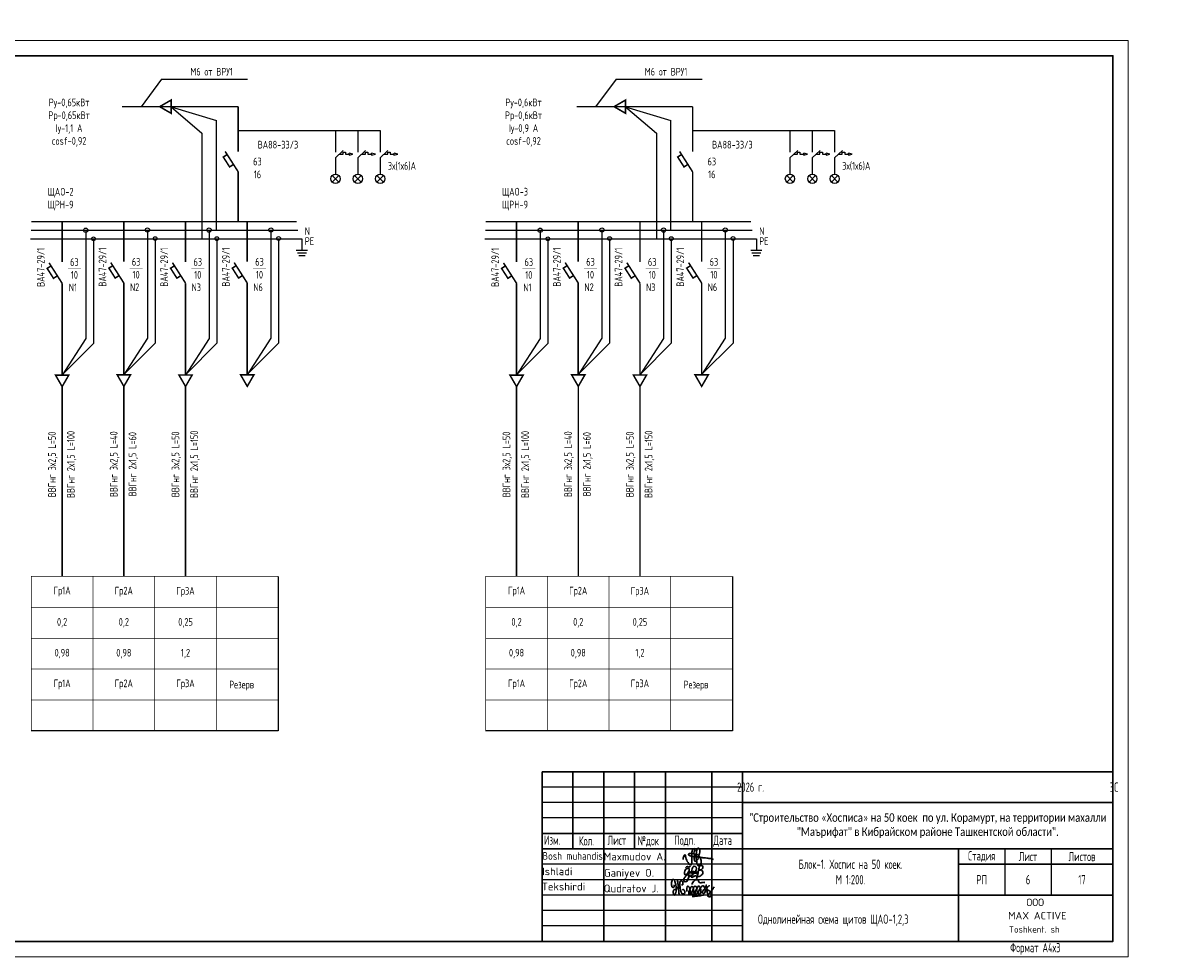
# Model space of a CAD drawing. Header units: millimetres. Extents: x 473009 to 2502882, y 456217 to 1153743.
# Tile 16 of 124: x 862706 to 900229, y 457033 to 487290. Entities that reach past the tile are written whole.
import ezdxf
from ezdxf.enums import TextEntityAlignment as Align

# ---------------------------------------------------------------- set-up
doc = ezdxf.new("R2010")
doc.units = ezdxf.units.MM
for name, color, linetype in [('_Текст', 7, 'Continuous'), ('EKAB', 7, 'Continuous'), ('FORMAT', 150, 'Continuous'), ('Osnova', 7, 'Continuous'), ('построение', 7, 'Continuous'), ('формат', 136, 'Continuous')]:
    doc.layers.add(name, color=color, linetype=linetype)
for name, color, linetype, lineweight in [('Текст', 7, 'Continuous', 13), ('ТХ. штамп', 7, 'Continuous', 25), ('ЭМ', 240, 'Continuous', 20)]:
    doc.layers.add(name, color=color, linetype=linetype, lineweight=lineweight)
doc.styles.add('COMPLEX', font='isocpeur.ttf')
doc.styles.add('SPDS', font='spds.shx', dxfattribs={"width": 0.8, "height": 250})
doc.styles.add('SPDS1', font='spds.shx', dxfattribs={"width": 0.8})

# ---------------------------------------------------------------- blocks, each defined once
blk = doc.blocks.new('*U102')
at = {"color": 0, "linetype": 'Continuous', "lineweight": 30}
for p, q in [((404, 60), (589, 60)), ((404, 5), (404, 60))]:
    blk.add_line(p, q, dxfattribs=at)
at = {"layer": 'ЭМ', "color": 0, "lineweight": 30, "ltscale": 0.5}
for p, q in [((20, 90), (8, 90)), ((8, 5), (8, 90)), ((13, 5), (13, 90)), ((20, 65), (8, 65)), ((20, 30), (8, 30)), ((20, 5), (8, 5))]:
    blk.add_line(p, q, dxfattribs=at)
at = {"layer": 'ЭМ', "color": 0, "lineweight": 20, "ltscale": 0.5}
blk.add_lwpolyline([(0, 0), (594, 0), (594, 297), (0, 297)], close=True, dxfattribs=at)
at = {"layer": 'ЭМ', "color": 0, "lineweight": 30, "ltscale": 0.5}
blk.add_lwpolyline([(20, 5), (589, 5), (589, 292), (20, 292)], close=True, dxfattribs=at)
at = {"layer": 'ЭМ', "color": 0, "lineweight": 25, "ltscale": 100, "char_height": 3, "attachment_point": 2, "rotation": 90, "style": 'SPDS'}
for s, insert, width in [('Взам. инв. №', (8.72, 77.28), 31.9567), ('Подпись и дата', (8.76, 47.02), 43.3948), ('Инв. № подл.', (8.76, 17.32), 41.415)]:
    blk.add_mtext(s, dxfattribs=dict(at, insert=insert, width=width))
blk = doc.blocks.new('A$C4c4061ee')
at = {"color": 184, "lineweight": 30}
blk.add_spline([(-39.7, -7.1), (-36.8, 4), (-34, 7.9), (-31.2, -0.1), (-24.1, -16.2), (-16.7, -23.5), (-13.9, -23.5), (-12.5, -17.9), (-12.5, 12.7), (-8.3, 24.8), (-4.4, 27), (-3.4, 21.4), (-5.7, 12.9), (-4.4, 8), (-4.4, -10), (-2, -12.6), (3.3, -10), (9.6, 6.1), (12.6, 19.5), (7.6, 28.9), (4.7, 26.6), (2.4, 16.6), (1.1, -1.2), (2.9, -14.2), (6.8, -24.8), (10.9, -24.8), (15, -21.3), (16.5, -17.2), (16.5, -9.9), (12, 2), (5.9, 7.4), (-2.7, 10.3), (-10, 12.1), (-17, 12.1), (-21.5, 11.2), (-22.5, 7.7), (-20, 5.4), (-14, 3.7), (-0.7, 1.8), (11, 0.5), (22.2, -1.2), (37.6, -2.6), (43.5, -3.6), (49.3, -4.5), (54.9, -6.4)], degree=3, dxfattribs=at)
blk = doc.blocks.new('Odil Ganiyev')
at = {"color": 184, "lineweight": 30}
for points in [[(278218, -189288), (278220, -189298), (278251, -189229), (278258, -189294), (278315, -189206), (278295, -189231), (278320, -189288), (278380, -189198), (278355, -189239), (278384, -189286), (278449, -189192), (278428, -189223), (278438, -189281), (278515, -189197), (278494, -189208), (278505, -189282), (278604, -188932), (278563, -189514)], [(278174, -189155), (278173, -189633), (278135, -189699), (278036, -189702), (278008, -189605), (278074, -189469), (278128, -189405), (278218, -189288)], [(278009, -189095), (278081, -189029), (278139, -189055), (278204, -188993)], [(278213, -189509), (278316, -189388), (278340, -189483), (278421, -189425), (278521, -189382)]]:
    blk.add_spline(points, degree=3, dxfattribs=at)
for points, knots in [([(278396, -189316), (278466, -189243), (278495, -189145), (278487, -189009), (278378, -188944), (278332, -188998), (278319, -189020), (278305, -189050), (278280, -189134), (278300, -189288), (278388, -189386)], [0, 0, 0, 0, 210.331661, 341.544209, 437.993539, 521.209993, 521.209993, 521.209993, 602.643394, 823.015149, 823.015149, 823.015149, 823.015149]), ([(278604, -188939), (278630, -188908), (278658, -188890), (278746, -188897), (278776, -188980), (278743, -189054), (278691, -189101), (278617, -189118)], [0, 0, 0, 0, 59.301687, 137.83445, 232.671471, 306.955654, 371.443461, 371.443461, 371.443461, 371.443461]), ([(278093, -189111), (278063, -189124), (277979, -189180), (277976, -189469), (278121, -189357), (278159, -189260), (278167, -189222)], [0, 0, 0, 0, 84.01965, 319.3343, 434.006974, 519.963926, 519.963926, 519.963926, 519.963926]), ([(278167, -189222), (278181, -189151), (278171, -189084), (278111, -189103), (278093, -189111)], [526.826092, 526.826092, 526.826092, 526.826092, 665.559085, 706.396126, 706.396126, 706.396126, 706.396126]), ([(278617, -189118), (278680, -189058), (278780, -189127), (278817, -189262), (278675, -189400), (278595, -189412), (278531, -189410)], [498.211239, 498.211239, 498.211239, 498.211239, 560.962433, 628.560844, 789.184895, 992.203079, 992.203079, 992.203079, 992.203079])]:
    blk.add_open_spline(points, degree=3, knots=knots, dxfattribs=at)
blk = doc.blocks.new('A$C77aec0c1')
at = {"color": 184, "lineweight": 30}
for points in [[(-78.4, 25.2), (-78.4, 19.8), (-80.1, 15.4), (-82.7, 15.2), (-85.9, 18.3), (-87.6, 24.6), (-87.6, 33.5), (-85.8, 41.5), (-83.2, 44.9), (-79.5, 45.3), (-74.8, 37.3), (-71.4, 24), (-70.3, 12.8), (-70.6, 1.9), (-72.5, -8.2), (-74.5, -11.9), (-76.7, -12.4), (-79.3, -9.8), (-81.1, -2.5), (-80.5, 2.8), (-78.6, 6.3), (-76.3, 8.1), (-74.2, 8.6)], [(-10.4, 26.1), (-11.3, 30.7), (-5.9, 37.4), (1.2, 43.5), (6.2, 44.3), (10.3, 42.2), (12.4, 38), (15, 34.5), (18.4, 33), (24.9, 33.5), (29.4, 34.6), (33.6, 34.4), (35.1, 34)], [(-70.3, 8.8), (-64.2, 15.4), (-63.4, 26), (-64.7, 36.5), (-65.8, 41.1), (-66, 40.4), (-65.4, 38.6), (-63.9, 30.6), (-63.4, 26), (-62.4, 17.4), (-61.3, 7.7), (-60.5, -1.3), (-59.7, -9.1), (-59.2, -11.6), (-59.5, -10.3), (-59.8, -8.8), (-61, 4.4), (-61.6, 9.7), (-62.2, 15.2), (-62.4, 16.8), (-60.5, 15), (-58.2, 15.7), (-56.6, 21.2), (-56.7, 31.2), (-55.8, 37.1), (-53.2, 40), (-50, 39.7), (-45.9, 34.7), (-45.4, 29.7), (-46.3, 25.7), (-48.8, 25), (-50.3, 25.3)], [(-56.6, 20.3), (-55.7, 12.4), (-53.4, 2), (-50.9, -4.5), (-47.7, -7.4), (-43.4, -8.2), (-40.2, -6.5), (-38.7, -1.4), (-39.6, 2.9), (-41.5, 6), (-44.2, 7.7), (-47, 7.2), (-47.6, 5.7)], [(-30.4, 1), (-29.8, 17.4), (-28.4, 20.1), (-25.6, 19.9), (-20.5, 13.6), (-18.9, 4.6), (-17.5, -7.1), (-18.5, -11.1), (-21.9, -11.5), (-24, -7.9), (-23.3, -0.6), (-20.4, 7.3), (-17, 14), (-13.9, 18.7), (-9.6, 18.3), (-6.3, 10.9), (-5, -2.4), (-5, -8.8), (-9, -10.1), (-12.3, -6.5), (-11.2, 0.2), (-8.3, 6.3), (-6.9, 12.8), (-4.7, 17.9), (-0.2, 20.5), (4.2, 17.9), (6, 9.7), (7.1, 1), (7.6, -6.8), (4.7, -8.8), (0.1, -8.1), (-0.1, -1.4), (3.2, 6.9), (7.8, 15.8), (10.6, 19.9), (16, 19.6), (19.3, 13.2), (20.4, 0.9), (19.5, -6.1), (16.8, -9.2), (13.6, -8.5), (11.7, -1), (15.1, 6.9), (19.9, 14.2), (24.4, 19.9), (31, 21.1), (35, 14.6), (36.2, 0.9), (34.1, -5.6), (29.3, -6.4), (26.9, -3.5), (30.5, 6.3), (35.4, 12.4), (39.7, 19.3), (40.4, 25.2), (40.7, 24.3), (43.9, -4.9), (43.8, -3.9), (42.9, 9.7), (43.1, 12.5), (45.5, 16.5), (50.4, 21.1), (52.2, 22.2), (51.2, 21.8)], [(42.9, 10.8), (45.1, 7.7), (48.3, 5.7), (51.7, 3.7), (54.9, -0.4), (57.8, -5.8), (58.9, -10.7), (58.5, -15.5), (56.8, -17.9), (52, -18.5), (48.4, -18.1), (46.1, -15.6), (45.8, -12.6), (48.1, -9.4), (51.1, -6.3), (54.5, -2.6), (57.9, 1), (62.2, 6.3), (66.5, 12.8), (69.8, 17.8)], [(-11.8, -17.3), (-2.7, -17.5), (7.9, -15.9), (17.6, -14.8), (25.1, -13.1), (30.9, -13.1)]]:
    blk.add_spline(points, degree=3, dxfattribs=at)
blk = doc.blocks.new('124343576765846544')
at = {"color": 7, "lineweight": 25, "ltscale": 100}
for p in [(526998, 459414), (521998, 457914)]:
    blk.add_line(p, (526998, 457914), dxfattribs=at)
at = {"layer": '_Текст', "color": 7, "lineweight": 30}
for p, q in [((526998, 463414), (508498, 463414)), ((509498, 463414), (509498, 460914)), ((510498, 463414), (510498, 457914)), ((511498, 463414), (511498, 460914)), ((512498, 463414), (512498, 457914)), ((513998, 463414), (513998, 457914)), ((514998, 463414), (514998, 457914)), ((526998, 462414), (514998, 462414)), ((514998, 461414), (508498, 461414)), ((526998, 460914), (508498, 460914)), ((521998, 460914), (521998, 457914)), ((526998, 460414), (521998, 460414)), ((526998, 459414), (514998, 459414))]:
    blk.add_line(p, q, dxfattribs=at)
at = {"layer": '_Текст', "color": 7, "linetype": 'ByBlock', "lineweight": 30}
blk.add_line((508498, 463414), (508498, 457914), dxfattribs=at)
at = {"layer": '_Текст', "color": 7, "lineweight": 25}
for p, q in [((514998, 462914), (508498, 462914)), ((514998, 462414), (508498, 462414)), ((514998, 461914), (508498, 461914)), ((523498, 460914), (523498, 459414)), ((524998, 460914), (524998, 459414)), ((514998, 460414), (508498, 460414)), ((514998, 459914), (508498, 459914)), ((514998, 459414), (508498, 459414)), ((514998, 458914), (508498, 458914)), ((514998, 458414), (508498, 458414))]:
    blk.add_line(p, q, dxfattribs=at)
for name, p, xscale, yscale, zscale in [('A$C4c4061ee', (513481, 460638), 10.45975922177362, 10.45975922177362, 10.45975922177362), ('A$C77aec0c1', (513463, 459525), 8.776011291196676, 8.776011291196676, 8.776011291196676)]:
    blk.add_blockref(name, p, dxfattribs=dict(xscale=xscale, yscale=yscale, zscale=zscale))
at = {"xscale": 0.7326778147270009, "yscale": 0.7326778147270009, "zscale": 0.7326778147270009, "rotation": 351.5695638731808}
blk.add_blockref('Odil Ganiyev', (331974, 627214), dxfattribs=at)
at = {"color": 0, "linetype": 'Continuous', "lineweight": -2, "style": 'COMPLEX', "width": 0.85}
blk.add_text('Bosh muhandis', height=250, dxfattribs=at).set_placement((509489, 460683), align=Align.MIDDLE_CENTER)
at = {"color": 0, "linetype": 'Continuous', "lineweight": -2, "style": 'COMPLEX'}
for s, p in [('Maxmudov A.', (510499, 460538)), ('Ganiyev O.', (510507, 460012)), ('Qudratov J.', (510499, 459505))]:
    blk.add_text(s, height=250, dxfattribs=at).set_placement(p)
for s, p in [('Ishladi', (508993, 460184)), ('Tekshirdi', (509191, 459691))]:
    blk.add_text(s, height=250, dxfattribs=at).set_placement(p, align=Align.MIDDLE_CENTER)
at = {"style": 'COMPLEX'}
for s, p in [('ООО', (524196, 459059)), ('MAX ACTIVE', (523607, 458628))]:
    blk.add_text(s, height=243.5, dxfattribs=at).set_placement(p)
at = {"ltscale": 100, "style": 'COMPLEX'}
blk.add_text('Toshkent. sh', height=206.67, dxfattribs=at).set_placement((525275, 458199), align=Align.RIGHT)
at = {"color": 0, "lineweight": 25, "insert": (525998, 459914), "char_height": 300, "width": 2000, "attachment_point": 5, "style": 'SPDS1'}
blk.add_mtext('17', dxfattribs=at)
at = {"layer": '_Текст', "color": 7, "lineweight": 25, "style": 'SPDS1', "width": 0.8}
for s, p in [('Изм.', (508560, 461043)), ('Кол.', (509690, 461022)), ('Лист', (510622, 461043)), ('№док', (511595, 461027)), ('Подп.', (512782, 461043)), ('Дата', (514053, 461043))]:
    blk.add_text(s, height=300, dxfattribs=at).set_placement(p)
at = {"layer": '_Текст', "color": 7, "char_height": 300, "attachment_point": 5}
for s, insert, width, style in [('2026 г.                                                                                        ЭС', (520998, 462914), 12000, 'SPDS1'), ('{\\fCalibri|b0|i0|c204|p34;\\H0.91667x;\\C256;"Строительство «Хосписа» на 50 коек  по ул. Корамурт, на территории махалли "Маърифат" в Кибрайском районе Ташкентской области".\\H1.30253x; }', (520998, 461664), 12000, 'SPDS'), ('Стадия', (522748, 460664), 1500, 'SPDS1'), ('Лист', (524248, 460664), 1500, 'SPDS1'), ('Листов', (525998, 460664), 1500, 'SPDS1'), ('Блок-1. Хоспис на 50 коек.\\PМ 1:200.', (518498, 460164), 7000, 'SPDS'), ('РП', (522748, 459914), 1500, 'SPDS1')]:
    blk.add_mtext(s, dxfattribs=dict(at, insert=insert, width=width, style=style))

msp = doc.modelspace()

# ---------------------------------------------------------------- linework, layer by layer
at = {"color": 7}
for p, q in [((872830.6, 482924.4), (873081.2, 483161.9)), ((872830.6, 482924.4), (872830.6, 482398.3)), ((872955.9, 483043.2), (873076.9, 483043.2)), ((873076.9, 483043.2), (873076.9, 483105.3)), ((873076.9, 483105.3), (873156, 483105.3)), ((873156, 483105.3), (873156, 483043.2)), ((873156, 483043.2), (873275.7, 483043.2)), ((873555.2, 482924.4), (873805.8, 483161.9)), ((873555.2, 482924.4), (873555.2, 482398.3)), ((873680.5, 483043.2), (873801.5, 483043.2)), ((873801.5, 483043.2), (873801.5, 483105.3)), ((873801.5, 483105.3), (873880.6, 483105.3)), ((873880.6, 483105.3), (873880.6, 483043.2)), ((873880.6, 483043.2), (874000.4, 483043.2)), ((874279.8, 482924.4), (874530.5, 483161.9)), ((874279.8, 482924.4), (874279.8, 482398.3)), ((874405.2, 483043.2), (874526.1, 483043.2)), ((874526.1, 483043.2), (874526.1, 483105.3)), ((874526.1, 483105.3), (874605.2, 483105.3)), ((874605.2, 483105.3), (874605.2, 483043.2)), ((874605.2, 483043.2), (874725, 483043.2)), ((887558.8, 482924.4), (887809.4, 483161.9)), ((887558.8, 482924.4), (887558.8, 482398.3)), ((887684.1, 483043.2), (887805, 483043.2)), ((887805, 483043.2), (887805, 483105.3)), ((887805, 483105.3), (887884.2, 483105.3)), ((887884.2, 483105.3), (887884.2, 483043.2)), ((887884.2, 483043.2), (888003.9, 483043.2)), ((888283.4, 482924.4), (888534, 483161.9)), ((888283.4, 482924.4), (888283.4, 482398.3)), ((888408.7, 483043.2), (888529.7, 483043.2)), ((888529.7, 483043.2), (888529.7, 483105.3)), ((888529.7, 483105.3), (888608.8, 483105.3)), ((888608.8, 483105.3), (888608.8, 483043.2)), ((888608.8, 483043.2), (888728.5, 483043.2)), ((889008, 482924.4), (889258.6, 483161.9)), ((889008, 482924.4), (889008, 482398.3)), ((889133.3, 483043.2), (889254.3, 483043.2)), ((889254.3, 483043.2), (889254.3, 483105.3)), ((889254.3, 483105.3), (889333.4, 483105.3)), ((889333.4, 483105.3), (889333.4, 483043.2)), ((889333.4, 483043.2), (889453.1, 483043.2)), ((872830.6, 482548.3), (872830.6, 482398.3)), ((873555.2, 482548.3), (873555.2, 482398.3)), ((874279.8, 482548.3), (874279.8, 482398.3)), ((887558.8, 482548.3), (887558.8, 482398.3)), ((888283.4, 482548.3), (888283.4, 482398.3)), ((889008, 482548.3), (889008, 482398.3)), ((872724.5, 482354.4), (872936.7, 482142.3)), ((872724.5, 482142.3), (872936.7, 482354.4)), ((873449.2, 482354.4), (873661.3, 482142.3)), ((873449.2, 482142.3), (873661.3, 482354.4)), ((874173.8, 482354.4), (874385.9, 482142.3)), ((874173.8, 482142.3), (874385.9, 482354.4)), ((887452.7, 482354.4), (887664.8, 482142.3)), ((887452.7, 482142.3), (887664.8, 482354.4)), ((888177.3, 482354.4), (888389.4, 482142.3)), ((888177.3, 482142.3), (888389.4, 482354.4)), ((888901.9, 482354.4), (889114.1, 482142.3)), ((888901.9, 482142.3), (889114.1, 482354.4))]:
    msp.add_line(p, q, dxfattribs=at)
for centre in [(872830.6, 482248.3), (873555.2, 482248.3), (874279.8, 482248.3), (887558.8, 482248.3), (888283.4, 482248.3), (889008, 482248.3)]:
    msp.add_circle(centre, 150, dxfattribs=at)
at = {"layer": 'EKAB', "color": 7}
for p, q in [((873275.8, 483047), (873275.3, 483016.6)), ((873275.3, 483016.6), (873396.6, 483044.8)), ((873275.8, 483046.7), (873276.6, 483077.2)), ((873396.6, 483044.8), (873276.6, 483077.2)), ((874000.4, 483047), (873999.9, 483016.6)), ((873999.9, 483016.6), (874121.2, 483044.8)), ((874000.4, 483046.7), (874001.3, 483077.2)), ((874121.2, 483044.8), (874001.3, 483077.2)), ((874724.5, 483016.6), (874845.8, 483044.8)), ((874725, 483046.7), (874725.9, 483077.2)), ((874845.8, 483044.8), (874725.9, 483077.2)), ((888004, 483047), (888003.4, 483016.6)), ((888003.4, 483016.6), (888124.7, 483044.8)), ((888004, 483046.7), (888004.8, 483077.2)), ((888124.7, 483044.8), (888004.8, 483077.2)), ((888728.6, 483047), (888728, 483016.6)), ((888728, 483016.6), (888849.3, 483044.8)), ((888728.6, 483046.7), (888729.4, 483077.2)), ((888849.3, 483044.8), (888729.4, 483077.2)), ((889452.7, 483016.6), (889574, 483044.8)), ((889453.2, 483046.7), (889454, 483077.2)), ((889574, 483044.8), (889454, 483077.2))]:
    msp.add_line(p, q, dxfattribs=at)
at = {"layer": 'FORMAT', "color": 0, "lineweight": 25, "ltscale": 2}
for p, q in [((867501.9, 484583.8), (868969.4, 484136.7)), ((867501.9, 484583.8), (868502.3, 483724.5)), ((882230.1, 484583.8), (883697.5, 484136.7)), ((882230.1, 484583.8), (883230.4, 483724.5)), ((868969.4, 480579.1), (868969.4, 484136.7)), ((883697.5, 480579.1), (883697.5, 484136.7)), ((868502.3, 483724.5), (868502.3, 480302)), ((869678, 483807.9), (874279.8, 483807.9)), ((872830.6, 483807.9), (872830.6, 483110.4)), ((873555.2, 483807.9), (873555.2, 483110.4)), ((874279.8, 483807.9), (874279.8, 483110.4)), ((883230.4, 483724.5), (883230.4, 480302)), ((884406.2, 483807.9), (889008, 483807.9)), ((887558.8, 483807.9), (887558.8, 483110.4)), ((888283.4, 483807.9), (888283.4, 483110.4)), ((889008, 483807.9), (889008, 483110.4)), ((874725.1, 483047), (874724.5, 483016.6)), ((889453.2, 483047), (889452.7, 483016.6)), ((862940.6, 480302.2), (871741.9, 480302.2)), ((862967.1, 480579.1), (871608.9, 480579.1)), ((864735.1, 480579.1), (864735.1, 477070.2)), ((864986.2, 480302), (864986.2, 476912.5)), ((866735.4, 480587.3), (866735.4, 477078.4)), ((866986.6, 480310.2), (866986.6, 476920.7)), ((868734.8, 480583.8), (868734.8, 477074.9)), ((868986, 480306.7), (868986, 476917.2)), ((870735, 480587.5), (870735, 477078.6)), ((870986.1, 480310.4), (870986.1, 476920.9)), ((871741.9, 480302.2), (871741.9, 479931.5)), ((877668.7, 480302.2), (886470.1, 480302.2)), ((877695.3, 480579.1), (886337, 480579.1)), ((879463.3, 480579.1), (879463.3, 477070.2)), ((879714.4, 480302), (879714.4, 476912.5)), ((881463.6, 480587.3), (881463.6, 477078.4)), ((881714.7, 480310.2), (881714.7, 476920.7)), ((883463, 480583.8), (883463, 477074.9)), ((883714.1, 480306.7), (883714.1, 476917.2)), ((885463.1, 480587.5), (885463.1, 477078.6)), ((885714.2, 480310.4), (885714.2, 476920.9)), ((886470.1, 480302.2), (886470.1, 479931.5)), ((871559.5, 479931.5), (871924.4, 479931.5)), ((886287.6, 479931.5), (886652.5, 479931.5)), ((871599.1, 479843.6), (871884.7, 479843.6)), ((871638.8, 479755.7), (871845.1, 479755.7)), ((886327.3, 479843.6), (886612.9, 479843.6)), ((886367, 479755.7), (886573.2, 479755.7)), ((864735.1, 477070.2), (863969.4, 475883.8)), ((864986.2, 476912.5), (863990.3, 475916.1)), ((866735.4, 477078.4), (865969.7, 475892)), ((866986.6, 476920.7), (865990.6, 475924.3)), ((868734.8, 477074.9), (867969.1, 475888.5)), ((868986, 476917.2), (867990, 475920.8)), ((870735, 477078.6), (869969.2, 475892.2)), ((870986.1, 476920.9), (869990.1, 475924.5)), ((879463.3, 477070.2), (878697.6, 475883.8)), ((879714.4, 476912.5), (878718.4, 475916.1)), ((881463.6, 477078.4), (880697.9, 475892)), ((881714.7, 476920.7), (880718.7, 475924.3)), ((883463, 477074.9), (882697.3, 475888.5)), ((883714.1, 476917.2), (882718.1, 475920.8)), ((885463.1, 477078.6), (884697.4, 475892.2)), ((885714.2, 476920.9), (884718.3, 475924.5)), ((870968.5, 469364), (870968, 464358.1)), ((885696.6, 469364), (885696.1, 464358.1)), ((870968, 464358.1), (862968, 464358.1)), ((885696.1, 464358.1), (877696.2, 464358.1))]:
    msp.add_line(p, q, dxfattribs=at)
at = {"layer": 'FORMAT', "color": 0, "lineweight": 25, "ltscale": 2, "const_width": 50}
for points in [[(867130.5, 484583.8), (867501.9, 484369.4), (867501.9, 484798.2)], [(881858.7, 484583.8), (882230.1, 484369.4), (882230.1, 484798.2)], [(863969.9, 475512.4), (864184.3, 475883.8), (863755.5, 475883.8)], [(865970.2, 475520.6), (866184.7, 475892), (865755.8, 475892)], [(867969.6, 475517.1), (868184.1, 475888.5), (867755.2, 475888.5)], [(869969.8, 475520.8), (870184.2, 475892.2), (869755.4, 475892.2)], [(878698.1, 475512.4), (878912.5, 475883.8), (878483.7, 475883.8)], [(880698.4, 475520.6), (880912.8, 475892), (880484, 475892)], [(882697.8, 475517.1), (882912.2, 475888.5), (882483.4, 475888.5)], [(884697.9, 475520.8), (884912.3, 475892.2), (884483.5, 475892.2)]]:
    msp.add_lwpolyline(points, close=True, dxfattribs=at)
at = {"layer": 'FORMAT', "color": 0, "lineweight": 25, "ltscale": 2}
for points, const_width in [([(869678, 484583.8), (865913.4, 484583.8)], 40), ([(869678, 484583.8), (869678, 483127.4)], 50), ([(884406.2, 484583.8), (880641.5, 484583.8)], 40), ([(884406.2, 484583.8), (884406.2, 483127.4)], 50), ([(869317.9, 483032.8), (869192.4, 482952.6), (869397.8, 482631.5), (869523.3, 482711.7)], 50), ([(869679.1, 482468), (869254.2, 483132.4)], 50), ([(884046, 483032.8), (883920.6, 482952.6), (884125.9, 482631.5), (884251.4, 482711.7)], 50), ([(884407.3, 482468), (883982.3, 483132.4)], 50), ([(869678, 482469.7), (869678, 480856.2)], 50), ([(884406.2, 482469.7), (884406.2, 480856.2)], 50), ([(862967.1, 480856.2), (871571.7, 480856.2)], 50), ([(863969.4, 480856.2), (863969.4, 479551.1)], 50), ([(865969.7, 480864.4), (865969.7, 479559.3)], 50), ([(867969.1, 480860.9), (867969.1, 479555.8)], 50), ([(869969.2, 480864.6), (869969.2, 479559.5)], 50), ([(877695.3, 480856.2), (886299.8, 480856.2)], 50), ([(878697.6, 480856.2), (878697.6, 479551.1)], 50), ([(880697.9, 480864.4), (880697.9, 479559.3)], 50), ([(882697.3, 480860.9), (882697.3, 479555.8)], 50), ([(884697.4, 480864.6), (884697.4, 479559.5)], 50), ([(863970.8, 478858.5), (863545.9, 479522.8)], 50), ([(865971.1, 478866.7), (865546.2, 479531.1)], 50), ([(867970.5, 478863.1), (867545.6, 479527.5)], 50), ([(869970.7, 478866.9), (869545.8, 479531.2)], 50), ([(878699, 478858.5), (878274.1, 479522.8)], 50), ([(880699.3, 478866.7), (880274.4, 479531.1)], 50), ([(882698.7, 478863.1), (882273.8, 479527.5)], 50), ([(884698.8, 478866.9), (884273.9, 479531.2)], 50), ([(863609.6, 479423.3), (863484.1, 479343), (863689.5, 479021.9), (863815, 479102.1)], 50), ([(864156, 479338.7), (864577.9, 479338.7)], 10), ([(865609.9, 479431.5), (865484.5, 479351.2), (865689.8, 479030.1), (865815.3, 479110.4)], 50), ([(866156.3, 479346.9), (866578.2, 479346.9)], 10), ([(867609.3, 479428), (867483.9, 479347.7), (867689.2, 479026.6), (867814.7, 479106.8)], 50), ([(868155.7, 479343.4), (868577.6, 479343.4)], 10), ([(869609.4, 479431.7), (869484, 479351.4), (869689.4, 479030.3), (869814.8, 479110.5)], 50), ([(870155.8, 479347.1), (870577.7, 479347.1)], 10), ([(878337.8, 479423.3), (878212.3, 479343), (878417.7, 479021.9), (878543.1, 479102.1)], 50), ([(878884.1, 479338.7), (879306, 479338.7)], 10), ([(880338.1, 479431.5), (880212.6, 479351.2), (880418, 479030.1), (880543.4, 479110.4)], 50), ([(880884.4, 479346.9), (881306.4, 479346.9)], 10), ([(882337.5, 479428), (882212, 479347.7), (882417.4, 479026.6), (882542.8, 479106.8)], 50), ([(882883.8, 479343.4), (883305.8, 479343.4)], 10), ([(884337.6, 479431.7), (884212.1, 479351.4), (884417.5, 479030.3), (884543, 479110.5)], 50), ([(884884, 479347.1), (885305.9, 479347.1)], 10), ([(863969.4, 478858.3), (863969.4, 475883.8)], 50), ([(865969.7, 478866.5), (865969.7, 475892)], 50), ([(867969.1, 478863), (867969.1, 475888.5)], 50), ([(869969.2, 478866.7), (869969.2, 475892.2)], 50), ([(878697.6, 478858.3), (878697.6, 475883.8)], 50), ([(880697.9, 478866.5), (880697.9, 475892)], 50), ([(882697.3, 478863), (882697.3, 475888.5)], 50), ([(884697.4, 478866.7), (884697.4, 475892.2)], 50), ([(863969.9, 475512.4), (863969.9, 469364)], 50), ([(865970.2, 475520.6), (865970.2, 469372.2)], 50), ([(867969.6, 475517.1), (867969.6, 469368.7)], 50), ([(878698.1, 475512.4), (878698.1, 469364)], 50), ([(880698.4, 475520.6), (880698.4, 469372.2)], 50), ([(882697.8, 475517.1), (882697.8, 469368.7)], 50), ([(864968.8, 469372.2), (864968.5, 464356.9)], 20), ([(866968.2, 469360.5), (866967.7, 464356.9)], 20), ([(868968.4, 469362.2), (868967.9, 464356.9)], 20), ([(879697, 469372.2), (879696.6, 464356.9)], 20), ([(881696.4, 469360.5), (881695.9, 464356.9)], 20), ([(883696.5, 469362.2), (883696, 464356.9)], 20)]:
    msp.add_lwpolyline(points, dxfattribs=dict(at, const_width=const_width))
for centre, radius in [((864735.1, 480579.1), 68.8), ((864986.2, 480302), 61.1), ((866735.4, 480587.3), 68.8), ((866986.6, 480310.2), 61.1), ((868734.8, 480583.8), 68.8), ((868986, 480306.7), 61.1), ((870735, 480587.5), 68.8), ((870986.1, 480310.4), 61.1), ((879463.3, 480579.1), 68.8), ((879714.4, 480302), 61.1), ((881463.6, 480587.3), 68.8), ((881714.7, 480310.2), 61.1), ((883463, 480583.8), 68.8), ((883714.1, 480306.7), 61.1), ((885463.1, 480587.5), 68.8), ((885714.2, 480310.4), 61.1)]:
    msp.add_circle(centre, radius, dxfattribs=at)
at = {"layer": 'Osnova', "color": 0, "const_width": 20}
for points in [[(862968.5, 469372.2), (862968.2, 464356.9)], [(862968.5, 469372.2), (862968.2, 464356.9)], [(862968.5, 469364), (870968.5, 469364)], [(877696.7, 469372.2), (877696.3, 464356.9)], [(877696.7, 469372.2), (877696.3, 464356.9)], [(877696.7, 469364), (885696.6, 469364)], [(862968.5, 468356.2), (870968.4, 468356.2)], [(877696.7, 468356.2), (885696.5, 468356.2)], [(862968.3, 467357.4), (870968.3, 467357.4)], [(877696.5, 467357.4), (885696.4, 467357.4)], [(862968.2, 466357.4), (870968.2, 466357.4)], [(877696.4, 466357.4), (885696.3, 466357.4)], [(862968.1, 465359.5), (870968.1, 465359.5)], [(877696.3, 465359.5), (885696.2, 465359.5)]]:
    msp.add_lwpolyline(points, dxfattribs=at)
at = {"layer": 'построение', "color": 0, "lineweight": 25}
for p, q in [((867195.4, 485472.6), (866530.6, 484583.8)), ((867195.4, 485472.6), (869980.7, 485472.6)), ((881923.6, 485472.6), (881258.7, 484583.8)), ((881923.6, 485472.6), (884708.9, 485472.6))]:
    msp.add_line(p, q, dxfattribs=at)

# ---------------------------------------------------------------- block references
at = {"lineweight": 50}
msp.add_blockref('124343576765846544', (371026.6, -380.7), dxfattribs=at)
at = {"layer": 'формат', "color": 0, "xscale": 100, "yscale": 100, "zscale": 100}
msp.add_blockref('*U102', (839124.7, 457033.4), dxfattribs=at)

# ---------------------------------------------------------------- texts
at = {"color": 7, "ltscale": 2, "insert": (513015.9, 476034.8), "char_height": 250, "width": 17719.705, "attachment_point": 4, "line_spacing_factor": 1.44, "style": 'SPDS1'}
msp.add_mtext('\\pi7954.85267;{\\L\\C256;Общие данные\\P\\pi0;\\l    1.Настоящий проект электроосвещения и электрооборудования здания выполнен на основании следующих исходных данных разделов: АР, ОВ, ОС, ТХ. \\PВРУ-1- Ру =116,2кВт; \\P             Рр =98,7кВт.\\P    2.Проектом предусмотрено рабочее (общее, местное) ремонтное и аварийное освещение.\\P    3.Общее рабочее освещение предусматривается стационарными светодиодными светильниками. Выбор типа светильников производился в соответствии с назначением помещений, характеристикой среды и требованиями архитектурного оформления.\\P   4.Освещенность помещений принята согласно нормам и правилам КМК2.01.05-98.\\P   5.Управление рабочим освещением осуществляется выключателями, установленными по месту в помещениях .\\P   6.Аварийное освещение предусматривается по линиям проходов и выходов из здания. Светильники аварийного освещения выделяются из числа светильников общего рабочего освещения и питаются от сети аварийного освещения.\\P   7.Включение светильников общего и аварийного освещения раздельное.\\P  8.Групповая осветительная сеть выполняется кабелем марки ВВГнг-0,66  в ПВХ гофротрубе за подвесным потолком, в плитах перекрытий.   \\P     9.Силовыми электроприемниками являются  технологическое,  сантехническое оборудование. Номинальная мощность установленных электроприемников принята в соответствии с заданиями технологической, вентиляционной частей проекта. \\PРасчетная мощность силовых электроприемников определена методом коэффициентов спроса по характерным группам электроприемников (на основании рекомендаций КМК). . Отключение общей вентиляции при пожаре осуществляется поступлением сигнала на магнитный пускатель "МП".\\P     10.Силовая распределительная сеть выполняется кабелем ВВГнг, проложенная за подвесным потолком в ПВХ гофротрубе и скрыто в ПВХ трубе под слоем штукатурки. \\P     11.Силовые распределительные пункты приняты с автоматическими выключателями на отходящих линиях. Щиты принять навесными. В качестве главного распределительного щита принята панель ПР. Магистральные сети выполняются кабелем марки ВВГнг, проложенные в гофрированных трубах ПВХ, на скобах.\\P    12.Для защиты от поражения электрическим током предусматривается следующие виды заземления :\\P     Заземление всех корпусов электроприемников выполняется в однофазной сети третьим  заземляющим проводом,в трехфазной-пятым заземляющим проводом.\\PВ проекте принята система заземления TN-S. Ввод в здание должен быть предусмотрен пятижильным кабелем. Пятая жила соединяется с заземленной нейтралью источника.\\P    13. Опасные зоны на объекте отсутствуют\\C5;.\\P    }14. {\\C256;Монтаж выполнить в соответствии с ПУЭ и КМК3.05.06-97.}', dxfattribs=at)
at = {"color": 0, "lineweight": 25, "char_height": 250, "width": 3000, "attachment_point": 5, "rotation": 90, "style": 'SPDS1'}
for insert in [(863276.7, 479377.9), (865277, 479386.1), (867276.4, 479382.6), (869276.5, 479386.3), (878004.8, 479377.9), (880005.1, 479386.1), (882004.5, 479382.6), (884004.7, 479386.3)]:
    msp.add_mtext('ВА47-29/1', dxfattribs=dict(at, insert=insert))
at = {"color": 1, "lineweight": 25, "ltscale": 100, "insert": (895274.7, 459533.4), "char_height": 300, "width": 1500, "attachment_point": 5, "style": 'SPDS1'}
msp.add_mtext('{\\C0;6}', dxfattribs=at)
at = {"layer": 'FORMAT', "color": 0, "lineweight": 25, "ltscale": 2, "char_height": 250}
for s, insert, width, attachment_point, style in [('М6 от ВРУ1', (868815.8, 485717.3), 2861.145, 5, 'SPDS1'), ('М6 от ВРУ1', (883543.9, 485717.3), 2861.145, 5, 'SPDS1'), ('{\\C7;Pу-0,65кВт\\PPр-0,65кВт\\PIу-1,1 А\\Pcosf-0,92}', (864195.8, 484068.8), 2861.145, 5, 'SPDS1'), ('{\\C7;Pу-0,6кВт\\PPр-0,6кВт\\PIу-0,9 А\\Pcosf-0,92}', (878924, 484068.8), 2861.145, 5, 'SPDS1'), ('ВА88-33/3', (870965.1, 483352.1), 2861.145, 5, 'SPDS1'), ('ВА88-33/3', (885693.3, 483352.1), 2861.145, 5, 'SPDS1'), ('63\\P16', (870298.9, 482597.5), 2861.145, 5, 'SPDS1'), ('63\\P16', (885027.1, 482597.5), 2861.145, 5, 'SPDS1'), ('3х(1х6)А', (874982.4, 482655.3), 2861.145, 5, 'SPDS1'), ('3х(1х6)А', (889710.5, 482655.3), 2861.145, 5, 'SPDS1'), ('ЩAO-2\\PЩРН-9', (863920.5, 481585.6), 2861.145, 5, 'SPDS1'), ('ЩAO-3\\PЩРН-9', (878648.7, 481585.6), 2861.145, 5, 'SPDS1'), ('N', (871835.3, 480674.5), 322.357, 1, 'SPDS'), ('N', (886563.5, 480674.5), 322.357, 1, 'SPDS'), ('PE', (871835.3, 480352), 1975.073, 1, 'SPDS'), ('PE', (886563.5, 480352), 1975.073, 1, 'SPDS'), ('63\\P10', (864366.9, 479338.7), 2000, 5, 'SPDS1'), ('63\\P10', (866367.2, 479346.9), 2000, 5, 'SPDS1'), ('63\\P10', (868366.6, 479343.4), 2000, 5, 'SPDS1'), ('63\\P10', (870366.8, 479347.1), 2000, 5, 'SPDS1'), ('63\\P10', (879095.1, 479338.7), 2000, 5, 'SPDS1'), ('63\\P10', (881095.4, 479346.9), 2000, 5, 'SPDS1'), ('63\\P10', (883094.8, 479343.4), 2000, 5, 'SPDS1'), ('63\\P10', (885094.9, 479347.1), 2000, 5, 'SPDS1'), ('N1{\\W0.3;\\T0.75; }', (864319.1, 478725.1), 2000, 5, 'SPDS1'), ('N2{\\W0.3;\\T0.75; }', (866319.4, 478733.3), 2000, 5, 'SPDS1'), ('N3{\\W0.3;\\T0.75; }', (868318.8, 478729.8), 2000, 5, 'SPDS1'), ('N6{\\W0.3;\\T0.75; }', (870318.9, 478733.5), 2000, 5, 'SPDS1'), ('N1{\\W0.3;\\T0.75; }', (879047.2, 478725.1), 2000, 5, 'SPDS1'), ('N2{\\W0.3;\\T0.75; }', (881047.6, 478733.3), 2000, 5, 'SPDS1'), ('N3{\\W0.3;\\T0.75; }', (883047, 478729.8), 2000, 5, 'SPDS1'), ('N6{\\W0.3;\\T0.75; }', (885047.1, 478733.5), 2000, 5, 'SPDS1'), ('Гр1A', (863969.2, 468869.9), 2000, 5, 'SPDS1'), ('Гр2A', (865968.7, 468866.4), 2000, 5, 'SPDS1'), ('Гр3A', (867968.1, 468862.9), 2000, 5, 'SPDS1'), ('Гр1A', (878697.4, 468869.9), 2000, 5, 'SPDS1'), ('Гр2A', (880696.8, 468866.4), 2000, 5, 'SPDS1'), ('Гр3A', (882696.2, 468862.9), 2000, 5, 'SPDS1'), ('0,2', (863969.2, 467859.3), 2000, 5, 'SPDS1'), ('0,2', (865969.6, 467858.7), 2000, 5, 'SPDS1'), ('0,25', (867968.9, 467858.5), 2000, 5, 'SPDS1'), ('0,2', (878697.4, 467859.3), 2000, 5, 'SPDS1'), ('0,2', (880697.7, 467858.7), 2000, 5, 'SPDS1'), ('0,25', (882697.1, 467858.5), 2000, 5, 'SPDS1'), ('0,98', (863969.2, 466860.5), 2000, 5, 'SPDS1'), ('0,98', (865969.6, 466859.9), 2000, 5, 'SPDS1'), ('1,2', (867968.9, 466859.8), 2000, 5, 'SPDS1'), ('0,98', (878697.4, 466860.5), 2000, 5, 'SPDS1'), ('0,98', (880697.7, 466859.9), 2000, 5, 'SPDS1'), ('1,2', (882697.1, 466859.8), 2000, 5, 'SPDS1'), ('Гр1A', (863969, 465863.3), 2000, 5, 'SPDS1'), ('Гр2A', (865969.3, 465863.3), 2000, 5, 'SPDS1'), ('Гр3A', (867968.7, 465862.6), 2000, 5, 'SPDS1'), ('Резерв', (869785.7, 465822.2), 2000, 5, 'SPDS1'), ('Гр1A', (878697.2, 465863.3), 2000, 5, 'SPDS1'), ('Гр2A', (880697.5, 465863.3), 2000, 5, 'SPDS1'), ('Гр3A', (882696.9, 465862.6), 2000, 5, 'SPDS1'), ('Резерв', (884513.8, 465822.2), 2000, 5, 'SPDS1')]:
    msp.add_mtext(s, dxfattribs=dict(at, insert=insert, width=width, attachment_point=attachment_point, style=style))
at = {"layer": 'FORMAT', "color": 0, "lineweight": 25, "ltscale": 2, "char_height": 250, "width": 8656.306, "attachment_point": 2, "rotation": 90, "style": 'SPDS1'}
for s, insert in [('ВВГнг 3х2,5 L=50', (863515.7, 472988.7)), ('ВВГнг 2х1,5 L=100', (864124.2, 472988.7)), ('ВВГнг 3х2,5 L=40', (865516, 472996.9)), ('ВВГнг 2х1,5 L=60', (866124.5, 472996.9)), ('ВВГнг 3х2,5 L=50', (867515.4, 472993.3)), ('ВВГнг 2х1,5 L=150', (868123.9, 472993.3)), ('ВВГнг 3х2,5 L=50', (878243.8, 472988.7)), ('ВВГнг 2х1,5 L=100', (878852.3, 472988.7)), ('ВВГнг 3х2,5 L=40', (880244.1, 472996.9)), ('ВВГнг 2х1,5 L=60', (880852.6, 472996.9)), ('ВВГнг 3х2,5 L=50', (882243.5, 472993.3)), ('ВВГнг 2х1,5 L=150', (882852.1, 472993.3))]:
    msp.add_mtext(s, dxfattribs=dict(at, insert=insert))
at = {"layer": 'Текст', "color": 0, "lineweight": 20, "style": 'SPDS1', "width": 0.8}
msp.add_text(' Однолинейная схема щитов ЩAO-1,2,3 ', height=300, dxfattribs=at).set_placement((886398.3, 458105.3))
at = {"layer": 'ТХ. штамп', "lineweight": 25, "insert": (895510.8, 457290.6), "char_height": 300, "width": 3000, "attachment_point": 5, "style": 'SPDS1'}
msp.add_mtext('Формат А4х3', dxfattribs=at)

doc.saveas('drawing.dxf')
